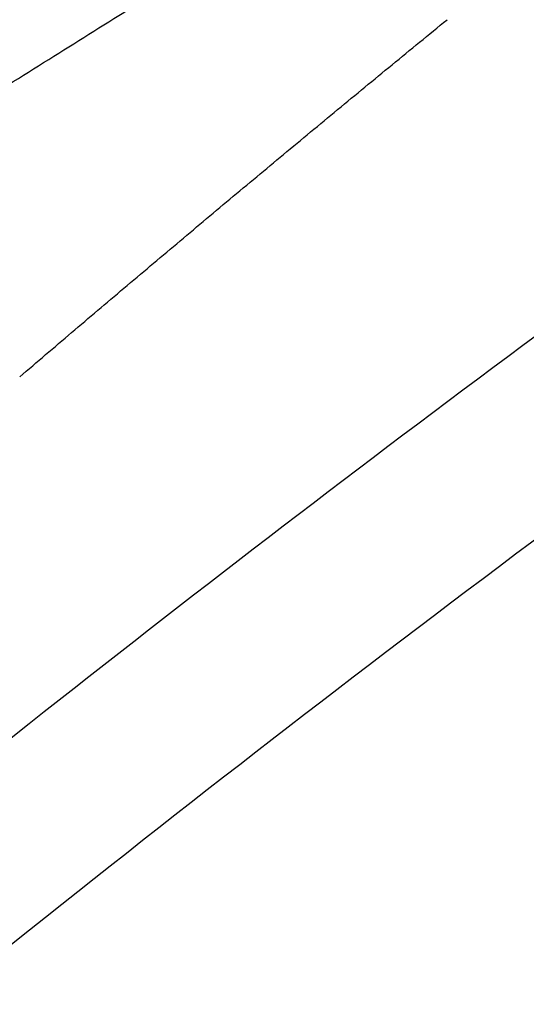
# Model space of a CAD drawing. Header units: millimetres. Extents: x -3.03 to 0.78, y -0.23 to 0.59.
# Tile 96 of 165: x 0.6623 to 0.6769, y -0.0697 to -0.0412. Entities that reach past the tile are written whole.
import ezdxf

# ---------------------------------------------------------------- set-up
doc = ezdxf.new("R2010")
doc.units = ezdxf.units.MM

msp = doc.modelspace()

# ---------------------------------------------------------------- linework, layer by layer
at = {"color": 7, "linetype": 'Continuous', "lineweight": 25}
for points, knots in [([(0.627144, -0.091749), (0.631631, -0.087625), (0.636145, -0.08359), (0.645216, -0.07571), (0.649773, -0.071864), (0.658931, -0.064359), (0.663534, -0.0607), (0.672765, -0.053581), (0.677395, -0.050121), (0.686685, -0.043401), (0.691346, -0.040138), (0.700673, -0.033828), (0.705341, -0.030778), (0.719359, -0.021949), (0.72872, -0.016484), (0.738103, -0.011453)], [0, 0, 0, 0, 0.125, 0.125, 0.25, 0.25, 0.375, 0.375, 0.5, 0.5, 0.625, 0.625, 0.75, 0.75, 1, 1, 1, 1]), ([(0.738416, -0.016872), (0.730611, -0.021081), (0.722802, -0.025598), (0.704844, -0.036691), (0.694705, -0.043475), (0.674548, -0.058006), (0.664531, -0.065752), (0.646568, -0.080599), (0.638589, -0.087546), (0.630694, -0.094773)], [3.1092412, 3.1092412, 3.1092412, 3.1092412, 3.1759593, 3.1759593, 3.2629391, 3.2629391, 3.3499188, 3.3499188, 3.4204698, 3.4204698, 3.4204698, 3.4204698]), ([(0.672985, -0.033638), (0.67211, -0.034128), (0.670392, -0.035088), (0.667862, -0.03651), (0.66543, -0.037882), (0.663095, -0.039203), (0.660857, -0.040473), (0.658716, -0.041691), (0.656673, -0.042856), (0.653708, -0.044548), (0.649845, -0.046758), (0.645106, -0.049475), (0.640542, -0.052096), (0.637548, -0.053814), (0.636083, -0.054655)], [0, 0, 0, 0, 0.071664, 0.140638, 0.206922, 0.270517, 0.331423, 0.389638, 0.445164, 0.498001, 0.631072, 0.759095, 0.882071, 1, 1, 1, 1]), ([(0.636308, -0.059601), (0.637151, -0.059042), (0.638831, -0.057927), (0.641342, -0.056272), (0.643835, -0.054638), (0.646308, -0.053025), (0.648762, -0.051433), (0.651197, -0.049862), (0.653613, -0.048311), (0.65601, -0.04678), (0.658388, -0.04527), (0.660747, -0.04378), (0.663086, -0.04231), (0.665407, -0.040859), (0.667708, -0.039428), (0.66999, -0.038016), (0.672252, -0.036623), (0.673755, -0.035704), (0.674502, -0.035247)], [0, 0, 0, 0, 0.066355, 0.132195, 0.19752, 0.262331, 0.326627, 0.390409, 0.453677, 0.516432, 0.578673, 0.6404, 0.701615, 0.762317, 0.822506, 0.882183, 0.941348, 1, 1, 1, 1]), ([(0.662254, -0.051494), (0.662754, -0.051067), (0.66376, -0.050209), (0.665275, -0.048925), (0.666803, -0.047638), (0.668343, -0.046347), (0.669896, -0.045053), (0.671461, -0.043756), (0.673039, -0.042456), (0.674095, -0.041592), (0.674625, -0.041159)], [0, 0, 0, 0, 0.121499, 0.244005, 0.367515, 0.492025, 0.617532, 0.744032, 0.871523, 1, 1, 1, 1])]:
    msp.add_open_spline(points, degree=3, knots=knots, dxfattribs=at)

doc.saveas('drawing.dxf')
